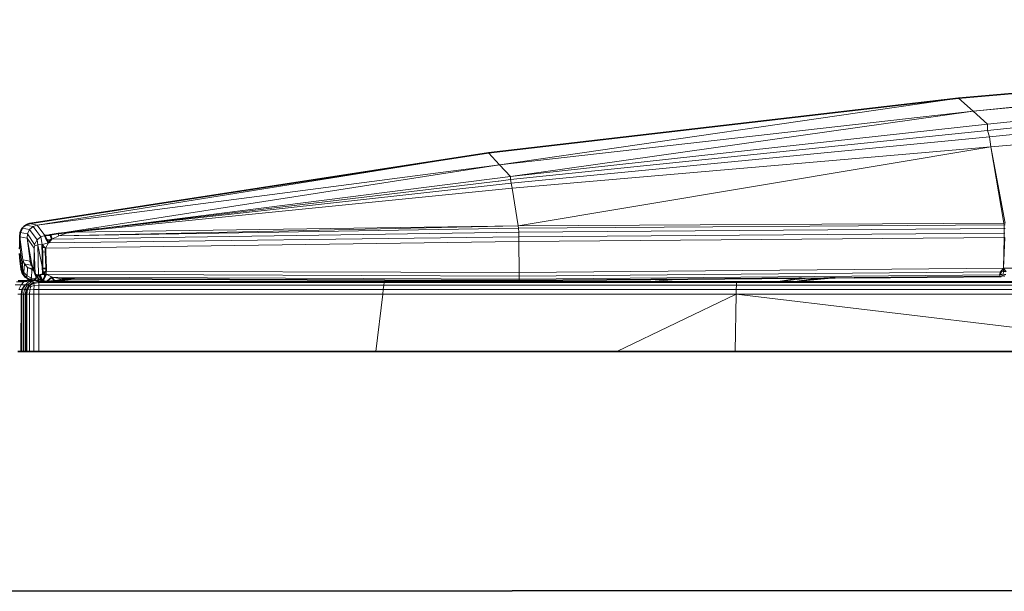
# Model space of a CAD drawing. Header units: inches. Extents: x 1 to 102, y 1 to 36.
# Tile 15 of 59: x 30.07 to 33.84, y 33.42 to 35.61. Entities that reach past the tile are written whole.
import ezdxf

# ---------------------------------------------------------------- set-up
doc = ezdxf.new("R2010")
doc.units = ezdxf.units.IN
doc.header["$MEASUREMENT"] = 0
doc.layers.add('Default', color=7, linetype='Continuous')

msp = doc.modelspace()

# ---------------------------------------------------------------- linework, layer by layer
at = {"layer": 'Default', "color": 250, "lineweight": 0, "true_color": 0x454545, "transparency": 33554687}
for p, q in [((33.6662, 35.309), (37.2707, 35.6092)), ((37.2707, 35.6092), (33.7217, 35.2586)), ((33.7217, 35.2586), (37.3533, 35.6092)), ((37.3533, 35.6092), (33.7217, 35.2586)), ((33.7217, 35.2586), (37.2707, 35.6092)), ((37.3533, 35.6092), (33.7772, 35.2082)), ((31.8639, 35.0993), (33.6662, 35.309)), ((31.9059, 35.0535), (33.6662, 35.309)), ((33.6662, 35.309), (31.9059, 35.0535)), ((33.7217, 35.2586), (33.6662, 35.309)), ((33.6662, 35.309), (33.7217, 35.2586)), ((33.7217, 35.2586), (31.9059, 35.0535)), ((31.9059, 35.0535), (33.7217, 35.2586)), ((33.7217, 35.2586), (31.9478, 35.0077)), ((31.9478, 35.0077), (33.7217, 35.2586)), ((33.7217, 35.2586), (33.7772, 35.2082)), ((33.7772, 35.2082), (33.7217, 35.2586)), ((33.7772, 35.2082), (31.9478, 35.0077)), ((30.1337, 34.8221), (31.8639, 35.0993)), ((31.9059, 35.0535), (31.8639, 35.0993)), ((31.8639, 35.0993), (31.9059, 35.0535)), ((31.9059, 35.0535), (30.1337, 34.8221)), ((30.1337, 34.8221), (31.9059, 35.0535)), ((30.2147, 34.7893), (31.9059, 35.0535)), ((31.9059, 35.0535), (30.2147, 34.7893)), ((31.9478, 35.0077), (31.9059, 35.0535)), ((31.9059, 35.0535), (31.9478, 35.0077)), ((31.9478, 35.0077), (30.3696, 34.8077)), ((30.1629, 34.7816), (30.1337, 34.8221)), ((30.3696, 34.8077), (30.2677, 34.7948)), ((30.1794, 34.7836), (30.1629, 34.7816)), ((30.184, 34.7851), (30.1794, 34.7836)), ((30.2147, 34.7893), (30.184, 34.7851)), ((30.2545, 34.7934), (30.2147, 34.7893)), ((30.2563, 34.7934), (30.2545, 34.7934)), ((30.2677, 34.7948), (30.2563, 34.7934))]:
    msp.add_line(p, q, dxfattribs=at).dxf.unprotected_set("ltscale", 0)
at = {"layer": 'Default', "color": 7, "lineweight": 35, "ltscale": 5.410699, "transparency": 33554687}
for p, q in [((33.6662, 35.309), (37.2707, 35.6092)), ((31.8639, 35.0993), (33.6662, 35.309)), ((31.8639, 35.0993), (30.1062, 34.8277)), ((30.0725, 34.8016), (30.0686, 34.7933)), ((30.0725, 34.8016), (30.0764, 34.8098)), ((30.0833, 34.8161), (30.0764, 34.8098)), ((30.0833, 34.8161), (30.0901, 34.8221)), ((30.0982, 34.825), (30.0901, 34.8221)), ((30.0982, 34.825), (30.1062, 34.8277)), ((30.2677, 34.7948), (30.3696, 34.8077)), ((30.0673, 34.7441), (30.0677, 34.7764)), ((30.0677, 34.7764), (30.0686, 34.7933)), ((30.1794, 34.7836), (30.1629, 34.7816)), ((30.1629, 34.7816), (30.17, 34.7673)), ((30.17, 34.7673), (30.1721, 34.763)), ((30.1721, 34.763), (30.1767, 34.7539)), ((30.1767, 34.7539), (30.1864, 34.7639)), ((30.184, 34.7851), (30.1794, 34.7836)), ((30.2147, 34.7893), (30.184, 34.7851)), ((30.1844, 34.7839), (30.184, 34.7851)), ((30.1899, 34.7685), (30.1844, 34.7839)), ((30.1864, 34.7639), (30.1899, 34.7685)), ((30.2545, 34.7934), (30.2147, 34.7893)), ((30.2563, 34.7934), (30.2545, 34.7934)), ((30.2677, 34.7948), (30.2563, 34.7934)), ((30.0664, 34.7307), (30.0673, 34.7441)), ((30.1629, 34.7365), (30.153, 34.7481)), ((30.153, 34.7481), (30.1533, 34.7359)), ((30.1533, 34.7359), (30.1537, 34.7187)), ((30.1654, 34.7335), (30.1629, 34.7365)), ((30.166, 34.7194), (30.1654, 34.7335)), ((30.0692, 34.6835), (30.0664, 34.7132)), ((30.1537, 34.7187), (30.1549, 34.6575)), ((30.1688, 34.6583), (30.166, 34.7194)), ((30.0723, 34.6529), (30.0692, 34.6835)), ((30.0723, 34.6529), (30.0772, 34.636)), ((30.1129, 34.6666), (30.1075, 34.6832)), ((30.1151, 34.6642), (30.1129, 34.6666)), ((30.1129, 34.6516), (30.1195, 34.6499)), ((30.1176, 34.6546), (30.1151, 34.6642)), ((30.1195, 34.6499), (30.1176, 34.6546)), ((30.1217, 34.6477), (30.1195, 34.6499)), ((30.1549, 34.6575), (30.1549, 34.654)), ((30.1689, 34.6559), (30.1549, 34.654)), ((30.1549, 34.654), (30.1551, 34.644)), ((30.1689, 34.6559), (30.1688, 34.6583)), ((30.1689, 34.6448), (30.1689, 34.6559)), ((30.0772, 34.636), (30.0884, 34.6221)), ((30.0884, 34.6221), (30.0898, 34.6224)), ((30.0898, 34.6224), (30.0962, 34.6178)), ((30.0947, 34.6094), (30.1176, 34.6106)), ((30.0962, 34.6178), (30.104, 34.6135)), ((30.104, 34.6135), (30.1069, 34.6139)), ((30.1069, 34.6139), (30.1128, 34.6125)), ((30.1128, 34.6125), (30.1176, 34.6106)), ((30.1176, 34.6106), (30.1216, 34.6115)), ((30.1216, 34.6115), (30.1242, 34.612)), ((30.1216, 34.6115), (30.1247, 34.6111)), ((30.1222, 34.6462), (30.1217, 34.6477)), ((30.1218, 34.6103), (30.1247, 34.6111)), ((30.1245, 34.6388), (30.1222, 34.6462)), ((30.1272, 34.6107), (30.1242, 34.612)), ((30.1268, 34.6352), (30.1245, 34.6388)), ((30.1272, 34.6107), (30.1247, 34.6111)), ((30.1268, 34.6352), (30.1269, 34.6314)), ((30.1269, 34.6314), (30.1334, 34.6306)), ((30.1269, 34.6314), (30.1291, 34.6287)), ((30.1319, 34.61), (30.1272, 34.6107)), ((30.1291, 34.6287), (30.138, 34.619)), ((30.139, 34.6301), (30.1334, 34.6306)), ((30.136, 34.6123), (30.1337, 34.6101)), ((30.1391, 34.612), (30.136, 34.6123)), ((30.138, 34.619), (30.1389, 34.6168)), ((30.1389, 34.6168), (30.1427, 34.613)), ((30.1457, 34.6319), (30.139, 34.6301)), ((30.139, 34.6301), (30.1555, 34.6078)), ((30.1427, 34.613), (30.1391, 34.612)), ((30.1427, 34.613), (30.1453, 34.6133)), ((30.1555, 34.6078), (30.1453, 34.6133)), ((30.1553, 34.6345), (30.1457, 34.6319)), ((30.1551, 34.644), (30.157, 34.6435)), ((30.1551, 34.644), (30.1553, 34.6345)), ((30.1592, 34.6374), (30.1553, 34.6345)), ((30.1553, 34.6345), (30.1604, 34.6345)), ((30.1555, 34.6078), (30.1638, 34.6254)), ((30.1689, 34.6448), (30.1592, 34.6374)), ((30.1604, 34.6345), (30.1688, 34.6345)), ((30.1638, 34.6254), (30.1688, 34.6345)), ((30.171, 34.6061), (30.1902, 34.6224)), ((30.1902, 34.6224), (30.1992, 34.6091)), ((30.2044, 34.6087), (30.2764, 34.6156)), ((30.2286, 34.6158), (30.2574, 34.6157)), ((30.2574, 34.6157), (30.2764, 34.6156)), ((30.2764, 34.6156), (31.4666, 34.6115)), ((31.4666, 34.6115), (31.9805, 34.6098)), ((32.4865, 34.6138), (31.9805, 34.6098)), ((33.0534, 34.6184), (32.4865, 34.6138)), ((33.0534, 34.6184), (33.0635, 34.6184)), ((33.1932, 34.6195), (33.1718, 34.6194)), ((33.2657, 34.6201), (33.8249, 34.6246)), ((33.8297, 34.6245), (33.8249, 34.6246)), ((30.0613, 34.6082), (30.0947, 34.6094)), ((30.1337, 34.6101), (30.1319, 34.61)), ((30.1398, 34.6054), (30.1379, 34.6061)), ((30.171, 34.6061), (30.1398, 34.6054)), ((30.1555, 34.6078), (30.171, 34.6061)), ((30.171, 34.6061), (30.1998, 34.6083)), ((30.3713, 34.6058), (30.171, 34.6061)), ((30.1992, 34.6091), (30.1998, 34.6083)), ((30.2044, 34.6087), (30.1998, 34.6083)), ((31.4646, 34.6047), (30.3713, 34.6058)), ((31.4663, 34.6047), (31.4646, 34.6047)), ((32.5996, 34.6046), (31.4663, 34.6047)), ((32.8144, 34.6046), (32.5996, 34.6046)), ((32.8144, 34.6046), (32.9666, 34.6046)), ((33.0293, 34.6046), (32.9666, 34.6046)), ((33.991, 34.6046), (33.0293, 34.6046)), ((30.0601, 34.3376), (30.0713, 34.3376)), ((30.0713, 34.3376), (30.0749, 34.3376)), ((30.0749, 34.3376), (30.0821, 34.3376)), ((30.0821, 34.3376), (30.0879, 34.3376)), ((30.0879, 34.3376), (30.0898, 34.3376)), ((30.0898, 34.3376), (30.0937, 34.3376)), ((30.0937, 34.3376), (30.1046, 34.3376)), ((30.1046, 34.3376), (30.1208, 34.3376)), ((30.1208, 34.3376), (30.14, 34.3376)), ((30.14, 34.3376), (31.4315, 34.3376)), ((31.4315, 34.3376), (32.3562, 34.3376)), ((32.3562, 34.3376), (32.809, 34.3376)), ((32.809, 34.3376), (34.6485, 34.3376)), ((49.3267, 33.4277), (28.3281, 33.4186))]:
    msp.add_line(p, q, dxfattribs=at)
at = {"layer": 'Default', "color": 7, "lineweight": 15, "ltscale": 5.410699, "transparency": 33554687}
for p, q in [((37.3533, 35.6092), (33.7217, 35.2586)), ((33.7772, 35.2082), (37.436, 35.6092)), ((37.436, 35.5626), (33.7772, 35.1849)), ((37.436, 35.5124), (33.7841, 35.1605)), ((33.7897, 35.1214), (37.436, 35.4335)), ((33.7217, 35.2586), (33.6662, 35.309)), ((33.7217, 35.2586), (31.9059, 35.0535)), ((33.7772, 35.2082), (33.7217, 35.2586)), ((33.7772, 35.2082), (31.9478, 35.0077)), ((33.7772, 35.1849), (31.9478, 34.9961)), ((33.7772, 35.1849), (33.7772, 35.2082)), ((33.7841, 35.1605), (33.7772, 35.1849)), ((33.7841, 35.1605), (31.9513, 34.9831)), ((33.7897, 35.1214), (33.7841, 35.1605)), ((33.7897, 35.1214), (31.9541, 34.9636)), ((33.8447, 34.8298), (33.7897, 35.1214)), ((33.84, 34.8298), (33.7897, 35.1214)), ((31.9059, 35.0535), (31.8639, 35.0993)), ((31.9059, 35.0535), (30.1337, 34.8221)), ((31.9478, 35.0077), (31.9059, 35.0535)), ((30.3696, 34.8077), (31.9478, 35.0077)), ((31.9478, 35.0077), (31.9478, 34.9961)), ((31.9478, 34.9961), (31.9513, 34.9831)), ((31.9541, 34.9636), (30.2677, 34.7948)), ((31.9513, 34.9831), (30.3696, 34.8077)), ((31.9513, 34.9831), (31.9541, 34.9636)), ((31.9541, 34.9636), (31.9783, 34.8186)), ((30.0764, 34.8098), (30.1046, 34.805)), ((30.0901, 34.8221), (30.1186, 34.8168)), ((30.1046, 34.805), (30.0968, 34.7886)), ((30.1186, 34.8168), (30.1046, 34.805)), ((30.1335, 34.7649), (30.1046, 34.805)), ((30.1337, 34.8221), (30.1062, 34.8277)), ((30.1186, 34.8168), (30.1337, 34.8221)), ((30.1328, 34.7975), (30.1186, 34.8168)), ((30.1629, 34.7816), (30.1337, 34.8221)), ((31.979, 34.8097), (30.2168, 34.7809)), ((31.9783, 34.8186), (30.2677, 34.7948)), ((31.9783, 34.8186), (33.84, 34.8298)), ((31.979, 34.8097), (31.9783, 34.8186)), ((33.8406, 34.8224), (31.979, 34.8097)), ((31.9797, 34.795), (31.979, 34.8097)), ((33.8411, 34.8088), (31.9797, 34.795)), ((33.8406, 34.8224), (33.84, 34.8298)), ((33.84, 34.8298), (33.8447, 34.8298)), ((33.8446, 34.8224), (33.8406, 34.8224)), ((33.8411, 34.8088), (33.8406, 34.8224)), ((33.8442, 34.8088), (33.8411, 34.8088)), ((33.8411, 34.7915), (33.8411, 34.8088)), ((30.0677, 34.7764), (30.0959, 34.7718)), ((30.0795, 34.6892), (30.0677, 34.7764)), ((30.0686, 34.7933), (30.0968, 34.7886)), ((30.0968, 34.7886), (30.0959, 34.7718)), ((30.0959, 34.7718), (30.1075, 34.6832)), ((30.0959, 34.7718), (30.1227, 34.7341)), ((30.1239, 34.7479), (30.0968, 34.7886)), ((30.1335, 34.7649), (30.1239, 34.7479)), ((30.1476, 34.7775), (30.1328, 34.7975)), ((30.1476, 34.7775), (30.1335, 34.7649)), ((30.1335, 34.7649), (30.1358, 34.7469)), ((30.1476, 34.7775), (30.1629, 34.7816)), ((30.153, 34.7481), (30.1476, 34.7775)), ((30.17, 34.7673), (30.1899, 34.7685)), ((30.1721, 34.763), (30.1864, 34.7639)), ((30.1767, 34.7539), (31.9803, 34.777)), ((30.1899, 34.7685), (31.9797, 34.795)), ((30.2168, 34.7809), (30.1899, 34.7685)), ((30.2168, 34.7809), (30.2147, 34.7893)), ((30.2168, 34.7809), (30.2545, 34.7934)), ((31.9797, 34.795), (31.9803, 34.777)), ((33.8411, 34.7915), (31.9803, 34.777)), ((31.9803, 34.777), (31.9805, 34.7591)), ((31.9805, 34.7591), (33.8409, 34.7744)), ((33.8384, 34.6568), (33.8409, 34.7744)), ((33.843, 34.7744), (33.8384, 34.6568)), ((33.8409, 34.7744), (33.8411, 34.7915)), ((33.8409, 34.7744), (33.843, 34.7744)), ((33.8437, 34.7914), (33.8411, 34.7915)), ((30.0673, 34.7441), (30.0782, 34.6569)), ((30.1222, 34.7324), (30.1217, 34.6477)), ((30.1227, 34.7341), (30.1222, 34.7324)), ((30.1222, 34.7324), (30.1268, 34.6352)), ((30.1227, 34.7341), (30.1232, 34.7401)), ((30.1232, 34.7401), (30.1248, 34.7422)), ((30.1239, 34.7479), (30.1248, 34.7422)), ((30.1248, 34.7422), (30.1358, 34.7469)), ((30.153, 34.7481), (30.1358, 34.7469)), ((30.1358, 34.7469), (30.139, 34.6301)), ((30.1767, 34.7539), (30.153, 34.7481)), ((30.1533, 34.7359), (30.1629, 34.7365)), ((30.1654, 34.7335), (31.9805, 34.7591)), ((30.1654, 34.7335), (30.1767, 34.7539)), ((31.9805, 34.7591), (31.9813, 34.6408)), ((30.0795, 34.6892), (30.0782, 34.6569)), ((30.1075, 34.6832), (30.0795, 34.6892)), ((30.0795, 34.6892), (30.0848, 34.6732)), ((30.166, 34.7194), (30.1537, 34.7187)), ((30.0746, 34.6535), (30.0692, 34.6835)), ((30.0746, 34.6535), (30.0723, 34.6529)), ((30.0782, 34.6569), (30.0746, 34.6535)), ((30.0797, 34.6371), (30.0746, 34.6535)), ((30.0782, 34.6569), (30.083, 34.6409)), ((30.0848, 34.6732), (30.083, 34.6409)), ((30.0968, 34.6594), (30.0848, 34.6732)), ((30.0848, 34.6732), (30.1129, 34.6666)), ((30.0968, 34.6594), (30.0952, 34.627)), ((30.1129, 34.6516), (30.0968, 34.6594)), ((30.0968, 34.6594), (30.1176, 34.6546)), ((30.1118, 34.6189), (30.1129, 34.6516)), ((30.1549, 34.6575), (30.1688, 34.6583)), ((33.8384, 34.6568), (31.9813, 34.6408)), ((33.8384, 34.6568), (33.826, 34.6432)), ((33.8306, 34.6435), (33.8384, 34.6568)), ((33.8384, 34.6568), (33.8376, 34.6438)), ((37.4357, 34.6703), (33.8384, 34.6568)), ((33.8486, 34.6434), (33.8384, 34.6568)), ((33.8384, 34.6568), (33.8446, 34.6436)), ((30.0772, 34.636), (30.0797, 34.6371)), ((30.0797, 34.6371), (30.0814, 34.6389)), ((30.091, 34.6226), (30.0797, 34.6371)), ((30.0814, 34.6389), (30.083, 34.6409)), ((30.083, 34.6409), (30.0952, 34.627)), ((30.0884, 34.6221), (30.091, 34.6226)), ((30.0952, 34.627), (30.091, 34.6226)), ((30.0962, 34.6178), (30.091, 34.6226)), ((30.0952, 34.627), (30.1118, 34.6189)), ((30.1176, 34.6106), (30.1053, 34.6058)), ((30.1118, 34.6189), (30.1069, 34.6139)), ((30.1118, 34.6189), (30.1287, 34.6178)), ((30.1242, 34.612), (30.1287, 34.6178)), ((30.1334, 34.6306), (30.1268, 34.6352)), ((30.1287, 34.6178), (30.1291, 34.6287)), ((30.1287, 34.6178), (30.138, 34.619)), ((30.138, 34.619), (30.1334, 34.6306)), ((30.1555, 34.6078), (30.1457, 34.6319)), ((30.157, 34.6435), (30.1689, 34.6448)), ((30.1592, 34.6374), (30.157, 34.6435)), ((30.1638, 34.6254), (30.1604, 34.6345)), ((30.1689, 34.6448), (30.1688, 34.6345)), ((30.1688, 34.6345), (30.1857, 34.625)), ((30.1688, 34.6345), (31.9812, 34.6263)), ((31.9813, 34.6408), (30.1689, 34.6448)), ((30.1857, 34.625), (30.1902, 34.6224)), ((30.2286, 34.6158), (30.1902, 34.6224)), ((30.1902, 34.6224), (31.981, 34.6147)), ((30.2044, 34.6087), (30.2286, 34.6158)), ((30.2574, 34.6157), (30.2044, 34.6087)), ((31.4666, 34.6115), (31.4663, 34.6047)), ((31.981, 34.6147), (31.9805, 34.6098)), ((33.8223, 34.6315), (31.981, 34.6147)), ((31.9812, 34.6263), (31.981, 34.6147)), ((33.826, 34.6432), (31.9812, 34.6263)), ((31.9812, 34.6263), (31.9813, 34.6408)), ((32.4865, 34.6138), (32.5996, 34.6046)), ((32.9666, 34.6046), (33.0895, 34.619)), ((33.0534, 34.6184), (32.9666, 34.6046)), ((33.0293, 34.6046), (33.1932, 34.6195)), ((33.0293, 34.6046), (33.1718, 34.6194)), ((33.0293, 34.6046), (33.1492, 34.6193)), ((33.125, 34.6191), (33.0293, 34.6046)), ((33.0635, 34.6184), (33.0651, 34.6186)), ((33.1932, 34.6195), (33.1944, 34.6196)), ((33.1944, 34.6196), (33.213, 34.6198)), ((33.8223, 34.6315), (33.826, 34.6432)), ((33.8223, 34.6315), (33.8266, 34.6328)), ((33.8249, 34.6246), (33.8223, 34.6315)), ((33.826, 34.6432), (33.8306, 34.6435)), ((33.8266, 34.6328), (33.8306, 34.6435)), ((33.8266, 34.6328), (33.837, 34.6344)), ((33.8364, 34.627), (33.8266, 34.6328)), ((33.8364, 34.627), (33.8297, 34.6245)), ((33.8306, 34.6435), (33.8376, 34.6438)), ((33.8472, 34.633), (33.8364, 34.627)), ((33.8413, 34.6246), (33.8364, 34.627)), ((33.8376, 34.6438), (33.837, 34.6344)), ((33.837, 34.6344), (33.8472, 34.633)), ((33.8376, 34.6438), (33.8446, 34.6436)), ((30.0495, 34.5927), (30.0725, 34.5932)), ((30.0551, 34.6042), (30.083, 34.605)), ((30.0641, 34.5757), (30.0725, 34.5932)), ((30.0754, 34.5758), (30.0641, 34.5757)), ((30.0719, 34.5568), (30.0754, 34.5758)), ((30.0725, 34.5932), (30.083, 34.605)), ((30.0725, 34.5932), (30.0864, 34.5935)), ((30.0748, 34.5568), (30.0782, 34.5759)), ((30.0864, 34.5935), (30.0754, 34.5758)), ((30.0782, 34.5759), (30.0754, 34.5758)), ((30.0891, 34.5936), (30.0782, 34.5759)), ((30.0782, 34.5759), (30.0855, 34.5758)), ((30.0855, 34.5758), (30.0821, 34.557)), ((30.083, 34.605), (30.0898, 34.6075)), ((30.083, 34.605), (30.1014, 34.6059)), ((30.0974, 34.5933), (30.0855, 34.5758)), ((30.0855, 34.5758), (30.0916, 34.5753)), ((30.0864, 34.5935), (30.0891, 34.5936)), ((30.0879, 34.5568), (30.0916, 34.5753)), ((30.1014, 34.6059), (30.0891, 34.5936)), ((30.0974, 34.5933), (30.0891, 34.5936)), ((30.0898, 34.6075), (30.0947, 34.6094)), ((30.0916, 34.5753), (30.0934, 34.5754)), ((30.0917, 34.5662), (30.0934, 34.5754)), ((30.102, 34.5919), (30.0934, 34.5754)), ((30.0934, 34.5754), (30.1044, 34.5916)), ((30.0974, 34.5753), (30.0934, 34.5754)), ((30.0937, 34.5568), (30.0974, 34.5753)), ((30.0974, 34.5933), (30.1133, 34.6054)), ((30.0974, 34.5933), (30.0995, 34.5926)), ((30.0974, 34.5753), (30.106, 34.5903)), ((30.106, 34.5736), (30.0974, 34.5753)), ((30.0995, 34.5926), (30.102, 34.5919)), ((30.1014, 34.6059), (30.1053, 34.6058)), ((30.102, 34.5919), (30.1044, 34.5916)), ((30.1196, 34.6028), (30.1044, 34.5916)), ((30.1044, 34.5916), (30.1208, 34.6021)), ((30.1044, 34.5916), (30.106, 34.5903)), ((30.106, 34.5736), (30.1046, 34.5568)), ((30.1133, 34.6054), (30.1053, 34.6058)), ((30.106, 34.5903), (30.1212, 34.5986)), ((30.106, 34.5903), (30.11, 34.5864)), ((30.11, 34.5864), (30.106, 34.5736)), ((30.1212, 34.5753), (30.106, 34.5736)), ((30.1229, 34.5903), (30.11, 34.5864)), ((30.1133, 34.6054), (30.1218, 34.6103)), ((30.1196, 34.6028), (30.1133, 34.6054)), ((30.1196, 34.6028), (30.1208, 34.6021)), ((30.1379, 34.6061), (30.1208, 34.6021)), ((30.1208, 34.6021), (30.1212, 34.5986)), ((30.1212, 34.5753), (30.1208, 34.5568)), ((30.1212, 34.5986), (30.1399, 34.6021)), ((30.1212, 34.5986), (30.1229, 34.5903)), ((30.1229, 34.5903), (30.1212, 34.5753)), ((30.14, 34.5757), (30.1212, 34.5753)), ((30.1399, 34.5916), (30.1229, 34.5903)), ((30.1379, 34.6061), (30.1337, 34.6101)), ((30.1398, 34.6054), (30.1399, 34.6021)), ((30.1399, 34.6021), (30.1399, 34.5916)), ((30.1399, 34.6021), (31.4641, 34.6019)), ((30.1399, 34.5916), (30.14, 34.5757)), ((30.1399, 34.5916), (31.4627, 34.5914)), ((30.14, 34.5568), (30.14, 34.5757)), ((30.14, 34.5757), (31.4606, 34.5748)), ((30.1992, 34.6091), (30.171, 34.6061)), ((31.4606, 34.5748), (31.4583, 34.5568)), ((31.4627, 34.5914), (31.4606, 34.5748)), ((31.4606, 34.5748), (32.8136, 34.5748)), ((31.4641, 34.6019), (31.4627, 34.5914)), ((31.4627, 34.5914), (32.814, 34.5914)), ((31.4646, 34.6047), (31.4641, 34.6019)), ((31.4641, 34.6019), (32.8143, 34.6019)), ((32.8136, 34.5748), (32.8133, 34.5568)), ((32.814, 34.5914), (32.8136, 34.5748)), ((38.59, 34.5756), (32.8136, 34.5748)), ((32.8143, 34.6019), (32.814, 34.5914)), ((38.59, 34.5914), (32.814, 34.5914)), ((32.8143, 34.6019), (32.8144, 34.6046)), ((38.59, 34.6016), (32.8143, 34.6019)), ((30.0719, 34.5568), (30.0602, 34.5568)), ((30.0719, 34.5568), (30.0713, 34.3376)), ((30.0748, 34.5568), (30.0719, 34.5568)), ((30.0748, 34.5568), (30.0821, 34.557)), ((30.0749, 34.3376), (30.0748, 34.5568)), ((30.0821, 34.557), (30.0821, 34.3376)), ((30.0821, 34.557), (30.0879, 34.5568)), ((30.0879, 34.3376), (30.0879, 34.5568)), ((30.0879, 34.5568), (30.0899, 34.5568)), ((30.0899, 34.5568), (30.0898, 34.3376)), ((30.0899, 34.5568), (30.0917, 34.5662)), ((30.0899, 34.5568), (30.0937, 34.5568)), ((30.0937, 34.5568), (30.0937, 34.3376)), ((30.1046, 34.5568), (30.0937, 34.5568)), ((30.1208, 34.5568), (30.1046, 34.5568)), ((30.1046, 34.5568), (30.1046, 34.3376)), ((30.14, 34.5568), (30.1208, 34.5568)), ((30.1208, 34.5568), (30.1208, 34.3376)), ((30.14, 34.3376), (30.14, 34.5568)), ((30.14, 34.5568), (31.4583, 34.5568)), ((31.4583, 34.5568), (31.4315, 34.3376)), ((31.4583, 34.5568), (32.8133, 34.5568)), ((32.8133, 34.5568), (32.809, 34.3376)), ((32.8133, 34.5568), (38.59, 34.5568))]:
    msp.add_line(p, q, dxfattribs=at)
at = {"layer": 'Default', "color": 251, "lineweight": 0, "true_color": 0x545454, "transparency": 33554687}
for p, q in [((37.436, 35.6092), (33.7772, 35.2082)), ((33.7772, 35.2082), (37.3533, 35.6092)), ((33.7772, 35.2082), (37.436, 35.6092)), ((37.436, 35.5626), (33.7772, 35.1849)), ((31.9478, 35.0077), (33.7772, 35.2082)), ((33.7772, 35.1849), (31.9478, 34.9961)), ((33.7772, 35.1849), (33.7772, 35.2082)), ((33.7772, 35.2082), (33.7772, 35.1849)), ((31.9478, 34.9961), (31.9478, 35.0077))]:
    msp.add_line(p, q, dxfattribs=at).dxf.unprotected_set("ltscale", 0)
at = {"layer": 'Default', "color": 251, "lineweight": 0, "true_color": 0x5a5a5a, "transparency": 33554687}
for p, q in [((33.7772, 35.1849), (37.436, 35.5626)), ((37.436, 35.5124), (33.7841, 35.1605)), ((33.7841, 35.1605), (33.7772, 35.1849))]:
    msp.add_line(p, q, dxfattribs=at).dxf.unprotected_set("ltscale", 0)
at = {"layer": 'Default', "color": 251, "lineweight": 0, "true_color": 0x6c6c6c, "transparency": 33554687}
for p, q in [((33.7841, 35.1605), (37.436, 35.5124)), ((37.436, 35.4335), (33.7897, 35.1214)), ((31.9513, 34.9831), (33.7841, 35.1605)), ((33.7897, 35.1214), (33.7841, 35.1605)), ((33.7841, 35.1605), (33.7897, 35.1214)), ((33.7897, 35.1214), (31.9541, 34.9636)), ((30.3696, 34.8077), (31.9478, 35.0077)), ((31.9004, 34.9904), (30.3696, 34.8077)), ((30.3696, 34.8077), (31.9004, 34.9904)), ((31.9033, 34.9907), (31.9004, 34.9904)), ((31.9004, 34.9904), (31.9033, 34.9907)), ((31.9478, 34.9961), (31.9033, 34.9907)), ((31.9033, 34.9907), (31.9478, 34.9961)), ((31.9478, 35.0077), (31.9478, 34.9961)), ((31.9478, 34.9961), (31.9513, 34.9831)), ((31.9513, 34.9831), (30.3696, 34.8077)), ((31.9541, 34.9636), (31.9513, 34.9831))]:
    msp.add_line(p, q, dxfattribs=at).dxf.unprotected_set("ltscale", 0)
at = {"layer": 'Default', "color": 251, "lineweight": 0, "true_color": 0x666666, "transparency": 33554687}
for p, q in [((33.7897, 35.1214), (37.436, 35.4335)), ((31.9783, 34.8186), (33.7897, 35.1214)), ((33.8447, 34.8298), (33.7897, 35.1214)), ((33.7897, 35.1214), (33.84, 34.8298)), ((33.84, 34.8298), (31.9783, 34.8186)), ((31.9783, 34.8186), (33.84, 34.8298)), ((31.979, 34.8097), (31.9783, 34.8186)), ((33.8406, 34.8224), (31.979, 34.8097)), ((33.84, 34.8298), (33.8406, 34.8224))]:
    msp.add_line(p, q, dxfattribs=at).dxf.unprotected_set("ltscale", 0)
at = {"layer": 'Default', "color": 251, "lineweight": 0, "transparency": 33554687}
for p, q in [((31.9478, 34.9961), (33.7772, 35.1849)), ((33.7772, 35.1849), (33.7841, 35.1605)), ((33.7841, 35.1605), (31.9513, 34.9831)), ((31.9513, 34.9831), (31.9478, 34.9961))]:
    msp.add_line(p, q, dxfattribs=at).dxf.unprotected_set("ltscale", 0)
at = {"layer": 'Default', "color": 251, "lineweight": 0, "true_color": 0x676767, "transparency": 33554687}
for p, q in [((31.9541, 34.9636), (33.7897, 35.1214)), ((33.7897, 35.1214), (31.9783, 34.8186)), ((31.9783, 34.8186), (31.9541, 34.9636))]:
    msp.add_line(p, q, dxfattribs=at).dxf.unprotected_set("ltscale", 0)
at = {"layer": 'Default', "color": 251, "lineweight": 0, "true_color": 0x686868, "transparency": 33554687}
for p, q in [((31.9541, 34.9636), (30.2677, 34.7948)), ((30.2677, 34.7948), (31.9541, 34.9636)), ((30.3696, 34.8077), (31.9513, 34.9831)), ((31.9513, 34.9831), (31.9541, 34.9636)), ((31.9541, 34.9636), (31.9783, 34.8186)), ((31.9783, 34.8186), (30.2168, 34.7809)), ((31.9783, 34.8186), (30.2677, 34.7948)), ((30.2677, 34.7948), (31.9783, 34.8186)), ((30.2677, 34.7948), (30.3696, 34.8077)), ((31.9803, 34.777), (30.1767, 34.7539)), ((30.1767, 34.7539), (30.1864, 34.7639)), ((30.1864, 34.7639), (30.1899, 34.7685)), ((30.1899, 34.7685), (31.9797, 34.795)), ((30.2168, 34.7809), (30.2545, 34.7934)), ((30.2545, 34.7934), (30.2563, 34.7934)), ((30.2563, 34.7934), (30.2677, 34.7948)), ((31.9797, 34.795), (31.9803, 34.777))]:
    msp.add_line(p, q, dxfattribs=at).dxf.unprotected_set("ltscale", 0)
at = {"layer": 'Default', "color": 253, "lineweight": 0, "true_color": 0xaeaeae, "transparency": 33554687}
for p, q in [((30.2168, 34.7809), (31.9783, 34.8186)), ((31.979, 34.8097), (30.2168, 34.7809)), ((31.9783, 34.8186), (31.979, 34.8097))]:
    msp.add_line(p, q, dxfattribs=at).dxf.unprotected_set("ltscale", 0)
at = {"layer": 'Default', "color": 9, "lineweight": 0, "true_color": 0xc3c3c3, "transparency": 33554687}
for p, q in [((30.2168, 34.7809), (31.979, 34.8097)), ((31.979, 34.8097), (31.9797, 34.795)), ((31.9797, 34.795), (30.1899, 34.7685)), ((30.1899, 34.7685), (30.2168, 34.7809))]:
    msp.add_line(p, q, dxfattribs=at).dxf.unprotected_set("ltscale", 0)
at = {"layer": 'Default', "color": 252, "lineweight": 0, "true_color": 0x838383, "transparency": 33554687}
for p, q in [((31.979, 34.8097), (33.8406, 34.8224)), ((31.9797, 34.795), (31.979, 34.8097)), ((33.8411, 34.8088), (31.9797, 34.795)), ((33.8406, 34.8224), (33.8411, 34.8088))]:
    msp.add_line(p, q, dxfattribs=at).dxf.unprotected_set("ltscale", 0)
at = {"layer": 'Default', "color": 9, "lineweight": 0, "true_color": 0xc4c4c4, "transparency": 33554687}
for p, q in [((31.9797, 34.795), (33.8411, 34.8088)), ((33.8411, 34.8088), (33.8411, 34.7915)), ((31.9803, 34.777), (31.9797, 34.795)), ((33.8411, 34.7915), (31.9803, 34.777))]:
    msp.add_line(p, q, dxfattribs=at).dxf.unprotected_set("ltscale", 0)
at = {"layer": 'Default', "color": 250, "lineweight": 0, "true_color": 0x444444, "transparency": 33554687}
for p, q in [((30.1151, 34.6642), (30.0959, 34.7718)), ((30.0959, 34.7718), (30.1227, 34.7341)), ((30.1222, 34.7324), (30.1217, 34.6477)), ((30.1227, 34.7341), (30.1222, 34.7324)), ((30.1176, 34.6546), (30.1151, 34.6642)), ((30.1195, 34.6499), (30.1176, 34.6546)), ((30.1217, 34.6477), (30.1195, 34.6499)), ((30.0602, 34.5568), (30.0719, 34.5568)), ((30.0719, 34.5568), (30.0713, 34.3376)), ((30.0898, 34.3376), (30.0899, 34.5568)), ((30.0899, 34.5568), (30.0937, 34.5568)), ((30.0937, 34.5568), (30.0937, 34.3376)), ((30.0713, 34.3376), (30.0601, 34.3376)), ((30.0937, 34.3376), (30.0898, 34.3376))]:
    msp.add_line(p, q, dxfattribs=at).dxf.unprotected_set("ltscale", 0)
at = {"layer": 'Default', "color": 9, "lineweight": 0, "true_color": 0xcbcbcb, "transparency": 33554687}
for p, q in [((30.1767, 34.7539), (31.9803, 34.777)), ((31.9803, 34.777), (33.8411, 34.7915)), ((31.9803, 34.777), (31.9805, 34.7591)), ((31.9805, 34.7591), (31.9803, 34.777)), ((33.8409, 34.7744), (31.9805, 34.7591)), ((33.8411, 34.7915), (33.8409, 34.7744)), ((31.9805, 34.7591), (30.1654, 34.7335)), ((30.1654, 34.7335), (30.1767, 34.7539)), ((32.3562, 34.3376), (32.8133, 34.5568)), ((32.8133, 34.5568), (32.809, 34.3376)), ((32.809, 34.3376), (32.8133, 34.5568)), ((32.8133, 34.5568), (34.6485, 34.3376)), ((30.0601, 34.3376), (30.0713, 34.3376)), ((30.0713, 34.3376), (30.0749, 34.3376)), ((30.0749, 34.3376), (30.0821, 34.3376)), ((30.0821, 34.3376), (30.0879, 34.3376)), ((30.0879, 34.3376), (30.0898, 34.3376)), ((30.0898, 34.3376), (30.0937, 34.3376)), ((30.0937, 34.3376), (30.1046, 34.3376)), ((30.1046, 34.3376), (30.1208, 34.3376)), ((30.1208, 34.3376), (30.14, 34.3376)), ((30.14, 34.3376), (31.4315, 34.3376)), ((31.4315, 34.3376), (32.3562, 34.3376)), ((32.3562, 34.3376), (32.809, 34.3376)), ((32.809, 34.3376), (32.3562, 34.3376)), ((32.809, 34.3376), (34.6485, 34.3376)), ((34.6485, 34.3376), (32.809, 34.3376)), ((49.3267, 33.4277), (28.3281, 33.4186)), ((28.3281, 33.4186), (49.3267, 33.4277))]:
    msp.add_line(p, q, dxfattribs=at).dxf.unprotected_set("ltscale", 0)
at = {"layer": 'Default', "color": 9, "lineweight": 0, "true_color": 0xc8c8c8, "transparency": 33554687}
for p, q in [((31.9805, 34.7591), (33.8409, 34.7744)), ((33.8409, 34.7744), (33.8384, 34.6568)), ((33.8384, 34.6568), (33.843, 34.7744)), ((31.9813, 34.6408), (31.9805, 34.7591)), ((33.8384, 34.6568), (31.9813, 34.6408)), ((31.9813, 34.6408), (33.8384, 34.6568)), ((33.8384, 34.6568), (33.826, 34.6432)), ((37.4357, 34.6703), (33.8384, 34.6568)), ((33.8384, 34.6568), (37.4357, 34.6703)), ((33.8486, 34.6434), (33.8384, 34.6568)), ((33.826, 34.6432), (31.9812, 34.6263)), ((31.9812, 34.6263), (31.9813, 34.6408))]:
    msp.add_line(p, q, dxfattribs=at).dxf.unprotected_set("ltscale", 0)
at = {"layer": 'Default', "color": 252, "lineweight": 0, "true_color": 0x919191, "transparency": 33554687}
for p, q in [((30.1222, 34.7324), (30.1227, 34.7341)), ((30.1268, 34.6352), (30.1222, 34.7324)), ((30.1227, 34.7341), (30.1232, 34.7401)), ((30.1232, 34.7401), (30.1248, 34.7422)), ((30.1248, 34.7422), (30.1358, 34.7469)), ((30.1358, 34.7469), (30.139, 34.6301)), ((30.1334, 34.6306), (30.1268, 34.6352)), ((30.139, 34.6301), (30.1334, 34.6306))]:
    msp.add_line(p, q, dxfattribs=at).dxf.unprotected_set("ltscale", 0)
at = {"layer": 'Default', "color": 255, "lineweight": 0, "transparency": 33554687}
for p, q in [((30.139, 34.6301), (30.1358, 34.7469)), ((30.1358, 34.7469), (30.1549, 34.6575)), ((30.1549, 34.6575), (30.1549, 34.654)), ((30.1549, 34.654), (30.1551, 34.644)), ((30.1457, 34.6319), (30.139, 34.6301)), ((30.1553, 34.6345), (30.1457, 34.6319)), ((30.1551, 34.644), (30.1553, 34.6345)), ((30.14, 34.5757), (30.1399, 34.5916)), ((30.1399, 34.5916), (31.4627, 34.5914)), ((31.4606, 34.5748), (30.14, 34.5757)), ((31.4627, 34.5914), (31.4606, 34.5748)), ((30.0713, 34.3376), (30.0719, 34.5568)), ((30.0719, 34.5568), (30.0748, 34.5568)), ((30.0748, 34.5568), (30.0749, 34.3376)), ((30.0821, 34.3376), (30.0821, 34.557)), ((30.0821, 34.557), (30.0879, 34.5568)), ((30.0879, 34.5568), (30.0879, 34.3376)), ((30.0937, 34.3376), (30.0937, 34.5568)), ((30.0937, 34.5568), (30.1046, 34.5568)), ((30.1046, 34.5568), (30.1046, 34.3376)), ((30.1046, 34.5568), (30.1208, 34.5568)), ((30.1046, 34.3376), (30.1046, 34.5568)), ((30.1208, 34.5568), (30.1208, 34.3376)), ((30.0749, 34.3376), (30.0713, 34.3376)), ((30.0879, 34.3376), (30.0821, 34.3376)), ((30.1046, 34.3376), (30.0937, 34.3376)), ((30.1208, 34.3376), (30.1046, 34.3376))]:
    msp.add_line(p, q, dxfattribs=at).dxf.unprotected_set("ltscale", 0)
at = {"layer": 'Default', "color": 9, "lineweight": 0, "true_color": 0xc9c9c9, "transparency": 33554687}
for p, q in [((30.1654, 34.7335), (31.9805, 34.7591)), ((30.166, 34.7194), (30.1654, 34.7335)), ((31.9805, 34.7591), (31.9813, 34.6408)), ((30.1688, 34.6583), (30.166, 34.7194)), ((30.1689, 34.6559), (30.1688, 34.6583)), ((30.1689, 34.6448), (30.1689, 34.6559)), ((30.1688, 34.6345), (30.1689, 34.6448)), ((31.9812, 34.6263), (30.1688, 34.6345)), ((31.9813, 34.6408), (30.1689, 34.6448)), ((30.1689, 34.6448), (31.9813, 34.6408)), ((31.9813, 34.6408), (31.9812, 34.6263)), ((30.14, 34.5757), (31.4606, 34.5748)), ((30.14, 34.5568), (30.14, 34.5757)), ((31.4606, 34.5748), (31.4583, 34.5568)), ((31.4583, 34.5568), (31.4606, 34.5748)), ((31.4606, 34.5748), (32.8136, 34.5748)), ((32.8136, 34.5748), (32.8133, 34.5568)), ((32.8133, 34.5568), (32.8136, 34.5748)), ((32.8136, 34.5748), (38.59, 34.5756)), ((30.1208, 34.3376), (30.1208, 34.5568)), ((30.1208, 34.5568), (30.14, 34.5568)), ((31.4583, 34.5568), (30.14, 34.5568)), ((30.14, 34.5568), (30.14, 34.3376)), ((32.8133, 34.5568), (31.4583, 34.5568)), ((38.59, 34.5568), (32.8133, 34.5568)), ((30.14, 34.3376), (30.1208, 34.3376))]:
    msp.add_line(p, q, dxfattribs=at).dxf.unprotected_set("ltscale", 0)
at = {"layer": 'Default', "color": 254, "lineweight": 0, "true_color": 0xcccccc, "transparency": 33554687}
for p, q in [((30.0664, 34.7132), (30.0692, 34.6835)), ((30.0692, 34.6835), (30.0723, 34.6529)), ((30.0723, 34.6529), (30.0772, 34.636)), ((30.0772, 34.636), (30.0884, 34.6221)), ((30.0884, 34.6221), (30.091, 34.6226)), ((30.091, 34.6226), (30.0884, 34.6221)), ((30.0884, 34.6221), (30.0898, 34.6224)), ((30.0898, 34.6224), (30.091, 34.6226)), ((30.0962, 34.6178), (30.0898, 34.6224)), ((30.0898, 34.6224), (30.0962, 34.6178)), ((30.091, 34.6226), (30.0962, 34.6178)), ((30.1176, 34.6106), (30.0947, 34.6094)), ((30.0962, 34.6178), (30.104, 34.6135)), ((30.104, 34.6135), (30.1069, 34.6139)), ((30.1069, 34.6139), (30.1128, 34.6125)), ((30.1128, 34.6125), (30.1176, 34.6106)), ((30.0947, 34.6094), (30.0613, 34.6082)), ((30.14, 34.5568), (31.4583, 34.5568)), ((30.14, 34.3376), (30.14, 34.5568)), ((31.4583, 34.5568), (31.4315, 34.3376)), ((31.4315, 34.3376), (31.4583, 34.5568)), ((31.4583, 34.5568), (32.8133, 34.5568)), ((32.8133, 34.5568), (32.3562, 34.3376)), ((32.8133, 34.5568), (38.59, 34.5568)), ((34.6485, 34.3376), (32.8133, 34.5568)), ((31.4315, 34.3376), (30.14, 34.3376)), ((32.3562, 34.3376), (31.4315, 34.3376))]:
    msp.add_line(p, q, dxfattribs=at).dxf.unprotected_set("ltscale", 0)
at = {"layer": 'Default', "color": 8, "lineweight": 0, "true_color": 0x6e6e6e, "transparency": 33554687}
for p, q in [((30.1857, 34.625), (30.1688, 34.6345)), ((30.1688, 34.6345), (31.9812, 34.6263)), ((30.1902, 34.6224), (30.1857, 34.625)), ((30.2286, 34.6158), (30.1902, 34.6224)), ((30.1902, 34.6224), (31.981, 34.6147)), ((31.981, 34.6147), (30.1902, 34.6224)), ((30.2574, 34.6157), (30.2286, 34.6158)), ((30.2764, 34.6156), (30.2574, 34.6157)), ((31.4666, 34.6115), (30.2764, 34.6156)), ((31.9805, 34.6098), (31.4666, 34.6115)), ((31.981, 34.6147), (31.9805, 34.6098)), ((31.9812, 34.6263), (31.981, 34.6147)), ((30.1398, 34.6054), (30.171, 34.6061)), ((30.1399, 34.6021), (30.1398, 34.6054)), ((31.4641, 34.6019), (30.1399, 34.6021)), ((30.171, 34.6061), (30.3713, 34.6058)), ((30.3713, 34.6058), (31.4646, 34.6047)), ((31.4646, 34.6047), (31.4641, 34.6019))]:
    msp.add_line(p, q, dxfattribs=at).dxf.unprotected_set("ltscale", 0)
at = {"layer": 'Default', "color": 253, "lineweight": 0, "true_color": 0x9b9b9b, "transparency": 33554687}
for p, q in [((30.2044, 34.6087), (30.2764, 34.6156)), ((30.2764, 34.6156), (31.4666, 34.6115)), ((31.4666, 34.6115), (31.4663, 34.6047)), ((30.3713, 34.6058), (30.2044, 34.6087)), ((31.4646, 34.6047), (30.3713, 34.6058)), ((31.4663, 34.6047), (31.4646, 34.6047))]:
    msp.add_line(p, q, dxfattribs=at).dxf.unprotected_set("ltscale", 0)
at = {"layer": 'Default', "color": 253, "lineweight": 0, "true_color": 0x9d9d9d, "transparency": 33554687}
for p, q in [((31.4663, 34.6047), (31.4666, 34.6115)), ((31.4666, 34.6115), (31.9805, 34.6098)), ((31.9805, 34.6098), (32.4865, 34.6138)), ((32.4865, 34.6138), (32.5996, 34.6046)), ((32.5996, 34.6046), (31.4663, 34.6047))]:
    msp.add_line(p, q, dxfattribs=at).dxf.unprotected_set("ltscale", 0)
at = {"layer": 'Default', "color": 251, "lineweight": 0, "true_color": 0x565656, "transparency": 33554687}
for p, q in [((31.9805, 34.6098), (31.981, 34.6147)), ((32.4865, 34.6138), (31.9805, 34.6098)), ((31.981, 34.6147), (33.8223, 34.6315)), ((33.0534, 34.6184), (32.4865, 34.6138)), ((33.0635, 34.6184), (33.0534, 34.6184)), ((33.0651, 34.6186), (33.0635, 34.6184)), ((33.0895, 34.619), (33.0651, 34.6186)), ((33.125, 34.6191), (33.0895, 34.619)), ((33.1492, 34.6193), (33.125, 34.6191)), ((33.1718, 34.6194), (33.1492, 34.6193)), ((33.1932, 34.6195), (33.1718, 34.6194)), ((33.1944, 34.6196), (33.1932, 34.6195)), ((33.213, 34.6198), (33.1944, 34.6196)), ((33.2657, 34.6201), (33.213, 34.6198)), ((33.8249, 34.6246), (33.2657, 34.6201)), ((33.8223, 34.6315), (33.8249, 34.6246))]:
    msp.add_line(p, q, dxfattribs=at).dxf.unprotected_set("ltscale", 0)
at = {"layer": 'Default', "color": 9, "lineweight": 0, "true_color": 0xbebebe, "transparency": 33554687}
for p, q in [((33.8223, 34.6315), (31.981, 34.6147)), ((31.981, 34.6147), (31.9812, 34.6263)), ((31.9812, 34.6263), (33.826, 34.6432)), ((33.826, 34.6432), (33.8223, 34.6315))]:
    msp.add_line(p, q, dxfattribs=at).dxf.unprotected_set("ltscale", 0)
at = {"layer": 'Default', "color": 253, "lineweight": 0, "true_color": 0x9a9a9a, "transparency": 33554687}
for p, q in [((32.4865, 34.6138), (33.0534, 34.6184)), ((32.5996, 34.6046), (32.4865, 34.6138)), ((33.0534, 34.6184), (32.9666, 34.6046)), ((32.8144, 34.6046), (32.5996, 34.6046)), ((32.9666, 34.6046), (32.8144, 34.6046))]:
    msp.add_line(p, q, dxfattribs=at).dxf.unprotected_set("ltscale", 0)
at = {"layer": 'Default', "color": 251, "lineweight": 0, "true_color": 0x4a4a4a, "transparency": 33554687}
for p, q in [((32.9666, 34.6046), (33.0895, 34.619)), ((33.125, 34.6191), (33.0293, 34.6046)), ((33.0895, 34.619), (33.125, 34.6191)), ((31.4606, 34.5748), (31.4627, 34.5914)), ((32.8136, 34.5748), (31.4606, 34.5748)), ((31.4627, 34.5914), (32.814, 34.5914)), ((32.814, 34.5914), (32.8136, 34.5748)), ((33.0293, 34.6046), (32.9666, 34.6046))]:
    msp.add_line(p, q, dxfattribs=at).dxf.unprotected_set("ltscale", 0)
at = {"layer": 'Default', "color": 251, "lineweight": 0, "true_color": 0x6d6d6d, "transparency": 33554687}
for p, q in [((33.0293, 34.6046), (33.1932, 34.6195)), ((33.1932, 34.6195), (33.1944, 34.6196)), ((33.1944, 34.6196), (33.213, 34.6198)), ((33.213, 34.6198), (33.2657, 34.6201)), ((33.2657, 34.6201), (33.8249, 34.6246)), ((33.8249, 34.6246), (33.8297, 34.6245)), ((33.8297, 34.6245), (33.8364, 34.627)), ((33.8364, 34.627), (33.8413, 34.6246)), ((33.991, 34.6046), (33.0293, 34.6046))]:
    msp.add_line(p, q, dxfattribs=at).dxf.unprotected_set("ltscale", 0)
at = {"layer": 'Default', "color": 251, "lineweight": 0, "true_color": 0x4e4e4e, "transparency": 33554687}
for p, q in [((30.1399, 34.5916), (30.1399, 34.6021)), ((30.1399, 34.6021), (31.4641, 34.6019)), ((31.4627, 34.5914), (30.1399, 34.5916)), ((31.4641, 34.6019), (31.4627, 34.5914))]:
    msp.add_line(p, q, dxfattribs=at).dxf.unprotected_set("ltscale", 0)
at = {"layer": 'Default', "color": 253, "lineweight": 0, "true_color": 0xb4b4b4, "transparency": 33554687}
for p, q in [((31.4627, 34.5914), (31.4641, 34.6019)), ((32.814, 34.5914), (31.4627, 34.5914)), ((31.4641, 34.6019), (32.8143, 34.6019)), ((32.814, 34.5914), (32.8143, 34.6019)), ((32.8143, 34.6019), (32.814, 34.5914)), ((38.59, 34.5914), (32.814, 34.5914)), ((32.8143, 34.6019), (38.59, 34.6016))]:
    msp.add_line(p, q, dxfattribs=at).dxf.unprotected_set("ltscale", 0)
at = {"layer": 'Default', "color": 8, "lineweight": 0, "true_color": 0x6f6f6f, "transparency": 33554687}
for p, q in [((32.8136, 34.5748), (32.814, 34.5914)), ((38.59, 34.5756), (32.8136, 34.5748)), ((32.814, 34.5914), (38.59, 34.5914))]:
    msp.add_line(p, q, dxfattribs=at).dxf.unprotected_set("ltscale", 0)
at = {"layer": 'Default', "color": 251, "lineweight": 0, "true_color": 0x5f5f5f, "transparency": 33554687}
for p, q in [((30.0748, 34.5568), (30.0821, 34.557)), ((30.0749, 34.3376), (30.0748, 34.5568)), ((30.0821, 34.557), (30.0821, 34.3376)), ((30.0821, 34.3376), (30.0749, 34.3376))]:
    msp.add_line(p, q, dxfattribs=at).dxf.unprotected_set("ltscale", 0)

doc.saveas('drawing.dxf')
